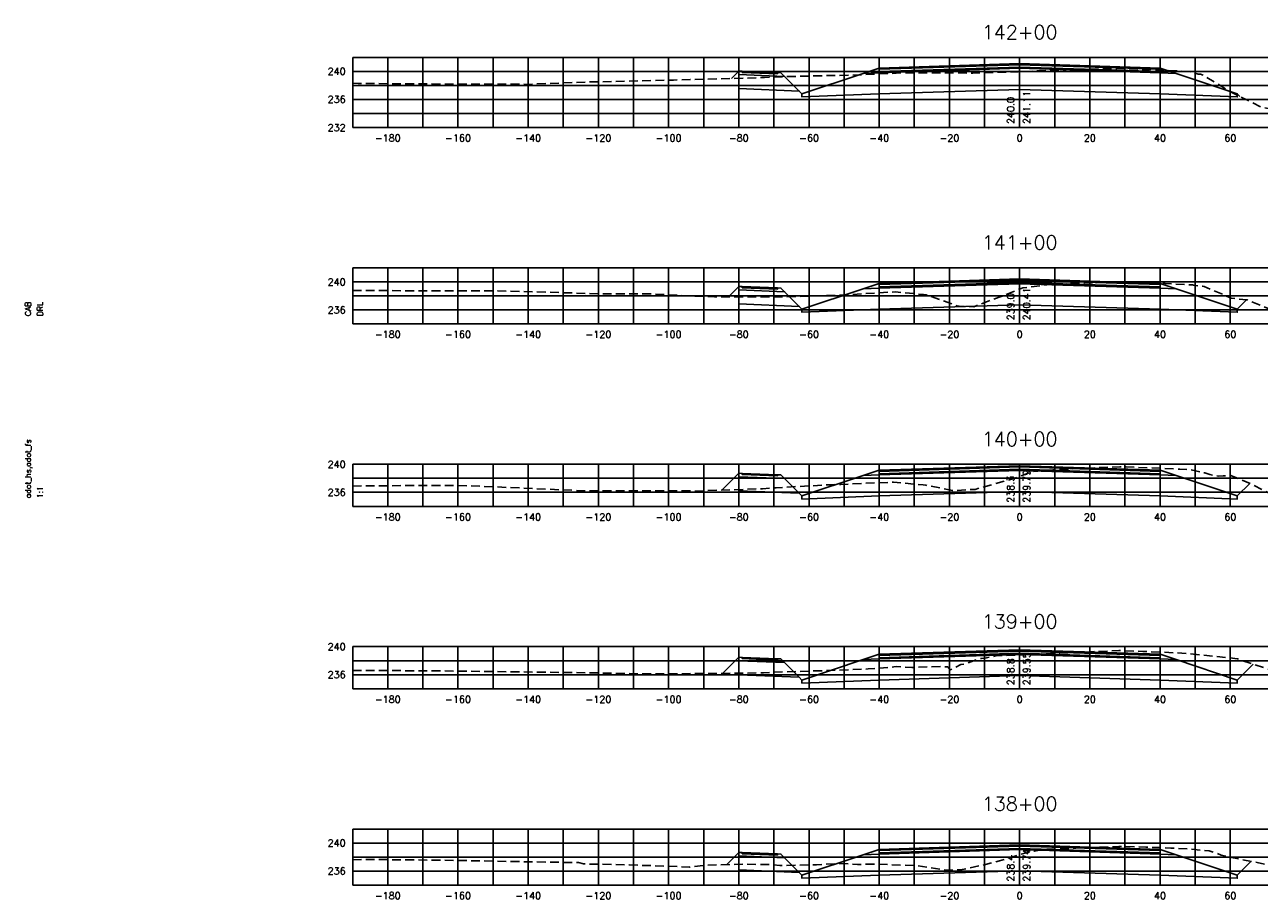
# Model space of a CAD drawing. Extents: x 1497 to 2840, y 16 to 8218.
# Tile 35 of 56: x 1497 to 1848, y 4796 to 5045. Entities that reach past the tile are written whole.
import ezdxf
from ezdxf.enums import TextEntityAlignment as Align

# ---------------------------------------------------------------- set-up
doc = ezdxf.new("R2010")
doc.units = 0
doc.header["$LTSCALE"] = 20
doc.header["$MEASUREMENT"] = 0
doc.linetypes.add('HIDDEN_050%', pattern=[0.1875, 0.125, -0.0625])
for name, color, linetype in [('S-AT-TXT175', 6, 'Continuous'), ('S-AT-TXT80', 1, 'Continuous'), ('XDATUM', 3, 'Continuous'), ('XEG', 1, 'HIDDEN_050%'), ('XFG', 2, 'Continuous'), ('XGRID', 251, 'Continuous'), ('XGRIDT', 2, 'Continuous'), ('XREF-BORDER', 7, 'Continuous')]:
    doc.layers.add(name, color=color, linetype=linetype)
doc.styles.add('L100', font='simplex.shx', dxfattribs={"height": 2})
doc.styles.add('L175', font='ROMANSM.shx', dxfattribs={"height": 3.5})
doc.styles.add('L80', font='ROMANSM.shx', dxfattribs={"height": 1.6})

# ---------------------------------------------------------------- blocks, each defined once
blk = doc.blocks.new('03025_00_att1')
at = {"layer": 'S-AT-TXT175', "style": 'L175'}
for tag, p in [('NUM', (32.402, 20.822)), ('LINE1', (30.64, 1.444)), ('LINE2', (30.64, 1.161)), ('LINE3', (30.64, 0.877))]:
    blk.add_attdef(tag, text='', height=0.175, dxfattribs=at).set_placement(p, align=Align.CENTER)
at = {"layer": 'S-AT-TXT80', "style": 'L80'}
for tag, p in [('DESIGNED', (2.094, 14.201)), ('CHECKED', (2.265, 14.201)), ('DRAFTED', (2.436, 14.201)), ('PSCALE', (2.265, 11.605)), ('PCTB', (2.094, 11.605)), ('PVIEW', (2.436, 11.605))]:
    blk.add_attdef(tag, p, '', height=0.08, rotation=90, dxfattribs=at)

msp = doc.modelspace()

# ---------------------------------------------------------------- linework, layer by layer
at = {"layer": 'XDATUM', "flags": 128}
for points in [[(1697.89, 5029.98), (1700, 5032.09), (1700, 5027.09), (1717.21, 5026.4), (1718, 5025.61), (1718, 5024.72), (1740, 5025.6), (1780, 5026.88), (1820, 5025.6), (1842, 5024.72), (1842, 5025.61), (1842.74, 5024.87)], [(1697.03, 4967.72), (1700, 4970.69), (1700, 4965.69), (1717.21, 4965), (1718, 4964.21), (1718, 4963.32), (1740, 4964.2), (1780, 4965.48), (1820, 4964.2), (1842, 4963.32), (1842, 4964.21), (1844.64, 4966.85)], [(1695.19, 4912.63), (1700, 4917.44), (1700, 4912.44), (1717.21, 4911.75), (1718, 4910.96), (1718, 4910.07), (1740, 4910.95), (1780, 4912.23), (1820, 4910.95), (1842, 4910.07), (1842, 4910.96), (1845.55, 4914.51)], [(1695.44, 4860.4), (1700, 4864.96), (1700, 4859.96), (1717.21, 4859.28), (1718, 4858.48), (1718, 4857.6), (1740, 4858.48), (1780, 4859.76), (1820, 4858.48), (1842, 4857.6), (1842, 4858.48), (1846.55, 4863.03)], [(1696.5, 4805.83), (1700, 4809.34), (1700, 4804.34), (1717.21, 4803.65), (1718, 4802.86), (1718, 4801.97), (1740, 4802.85), (1780, 4804.13), (1820, 4802.85), (1842, 4801.97), (1842, 4802.86), (1845.95, 4806.81)]]:
    msp.add_lwpolyline(points, dxfattribs=at)
at = {"layer": 'XEG', "flags": 128}
for points in [[(1590, 5028.62), (1591.53, 5028.55), (1616.75, 5028.39), (1639.7, 5028.31), (1657.56, 5029.02), (1659.56, 5029), (1681.37, 5029.53), (1686.11, 5029.7), (1701.94, 5030.07), (1707.35, 5030.3), (1711.45, 5030.45), (1723.31, 5030.75), (1734.2, 5030.99), (1744.84, 5031.49), (1746.48, 5031.58), (1753.27, 5031.6), (1753.79, 5031.61), (1766.68, 5031.53), (1768.07, 5031.58), (1769.58, 5031.64), (1779.61, 5031.91), (1780, 5031.93), (1793.22, 5032.45), (1796.26, 5032.54), (1806.62, 5032.81), (1808.31, 5032.85), (1819.26, 5032.4), (1820.92, 5032.36), (1821.85, 5032.32), (1828.76, 5031.91), (1830.88, 5031.24), (1831.52, 5031.17), (1832.43, 5030.84), (1839.61, 5026.46), (1848.57, 5021.9), (1852.18, 5021.13), (1857.74, 5020.78), (1857.81, 5020.78), (1859.2, 5018.21), (1860.14, 5016.67), (1860.24, 5016.59), (1863.95, 5018.31), (1864.11, 5018.46), (1865.57, 5020.39), (1869.83, 5022.11), (1876.33, 5025.08), (1884.06, 5025.41), (1895.44, 5026.03), (1924.96, 5028.48), (1928.05, 5028.75), (1928.72, 5028.78), (1970, 5030.39)], [(1590, 4969.49), (1601.18, 4969.49), (1631.36, 4969.44), (1651.35, 4968.87), (1661.76, 4968.56), (1668.68, 4968.59), (1675.16, 4968.58), (1688.82, 4967.88), (1693.04, 4967.72), (1699.8, 4967.72), (1712.82, 4967.74), (1727.63, 4968.16), (1729.03, 4968.24), (1730.35, 4968.27), (1744.62, 4969.16), (1752.58, 4968.37), (1753.41, 4968.3), (1754.23, 4968.05), (1762.4, 4965.09), (1762.77, 4965.08), (1766.98, 4964.92), (1774.21, 4967.66), (1775.13, 4967.97), (1780, 4969.92), (1780.47, 4970.11), (1780.88, 4970.26), (1787.73, 4971.13), (1788.26, 4971.2), (1788.88, 4971.24), (1796.22, 4971.57), (1797.19, 4971.6), (1808.5, 4971.92), (1809.49, 4971.89), (1820.68, 4971.6), (1821.41, 4971.55), (1829.26, 4971.11), (1829.56, 4971.03), (1832.08, 4970.77), (1832.55, 4970.65), (1840.29, 4967.38), (1844.59, 4966.86), (1844.91, 4966.83), (1846.09, 4966.35), (1857.94, 4961.55), (1869.21, 4961.32), (1869.92, 4961.31), (1870.14, 4961.34), (1894.2, 4965.32), (1907.02, 4966.8), (1920.38, 4968.27), (1963.06, 4969.42), (1968.13, 4969.56), (1968.55, 4969.58), (1969.05, 4969.58), (1970, 4969.58)], [(1590, 4913.78), (1608.11, 4913.96), (1623.02, 4913.89), (1649.47, 4912.71), (1657.76, 4912.39), (1684.05, 4912.46), (1687.07, 4912.36), (1706.79, 4913.02), (1710.65, 4913.32), (1725.5, 4914.12), (1727.23, 4914.18), (1729.1, 4914.26), (1744.07, 4914.9), (1752.54, 4914.09), (1753.32, 4914.05), (1754.18, 4913.87), (1760.91, 4912.49), (1761.75, 4912.53), (1767.31, 4912.85), (1776.85, 4915.51), (1778.39, 4915.97), (1779.18, 4916.25), (1780, 4916.55), (1783.7, 4917.9), (1787.89, 4918.28), (1788.44, 4918.36), (1789.5, 4918.4), (1796.21, 4918.75), (1797.94, 4918.81), (1808.5, 4919.31), (1810.3, 4919.24), (1820.75, 4918.84), (1825.6, 4918.6), (1828.75, 4918.44), (1831.53, 4917.8), (1832.71, 4917.52), (1834.14, 4917.07), (1836.64, 4916.6), (1838, 4916.66), (1840.15, 4916.8), (1846.46, 4914.13), (1851.97, 4911.32), (1853.17, 4911.32), (1860.94, 4911.19), (1865.28, 4912.27), (1870.95, 4913), (1883.69, 4916.25), (1901.45, 4917.04), (1912.04, 4917.45), (1919.35, 4917.4), (1960.21, 4917.63), (1970, 4917.63)], [(1590, 4861.22), (1614.68, 4861.11), (1630.81, 4860.9), (1656.32, 4860.56), (1674.27, 4860.21), (1682.9, 4860.24), (1689.83, 4860.37), (1698.93, 4860.41), (1705.73, 4860.52), (1707.02, 4860.49), (1709.01, 4860.66), (1724.9, 4861.19), (1736.83, 4861.63), (1744.14, 4862.22), (1744.94, 4862.32), (1749.32, 4862.03), (1754.23, 4862.26), (1757.7, 4862.35), (1759.55, 4862.21), (1760.21, 4861.35), (1763.23, 4862.89), (1764.07, 4863), (1768.43, 4864.53), (1769.16, 4864.66), (1770.55, 4864.83), (1773.24, 4865.38), (1780, 4865.63), (1781.8, 4865.7), (1785.05, 4865.88), (1796.06, 4866.36), (1802.99, 4866.65), (1808.26, 4866.91), (1815.1, 4866.63), (1820.56, 4866.45), (1827.89, 4866.04), (1828.69, 4866), (1835.35, 4865.23), (1835.59, 4865.21), (1842.03, 4864.56), (1842.97, 4864.17), (1846.34, 4863.1), (1851.6, 4861.37), (1854.58, 4861.16), (1855.01, 4861.41), (1861.61, 4865.47), (1867.7, 4866.4), (1867.88, 4866.41), (1868.16, 4866.42), (1876.29, 4866.92), (1876.55, 4866.92), (1882.84, 4867.08), (1883.43, 4867.1), (1903.7, 4867.75), (1942.87, 4867.63), (1951.87, 4867.66), (1970, 4867.66)], [(1590, 4807.27), (1599.47, 4807.28), (1606.34, 4807.24), (1621.21, 4807.01), (1654.35, 4806.42), (1655.74, 4806.05), (1668.76, 4805.79), (1685.99, 4805.16), (1689.88, 4805.64), (1701.41, 4805.98), (1708.97, 4805.89), (1711.7, 4805.58), (1722.1, 4805.82), (1728.6, 4806.18), (1733.83, 4805.93), (1739.73, 4805.99), (1746.1, 4805.73), (1750.96, 4805.58), (1754.78, 4804.93), (1758.86, 4804.28), (1760.46, 4804.29), (1763.16, 4804.35), (1769.13, 4805.63), (1774.24, 4806.9), (1779.77, 4808.67), (1780, 4808.73), (1784.28, 4809.71), (1786.2, 4810.09), (1788.35, 4810.29), (1792.67, 4810.46), (1796, 4810.56), (1803.76, 4810.84), (1808.22, 4811.04), (1815.98, 4810.83), (1820.34, 4810.7), (1823.09, 4810.57), (1828.18, 4810.38), (1831.89, 4809.96), (1833.99, 4809.78), (1837.45, 4808.6), (1839.78, 4807.97), (1847.63, 4806.49), (1850.95, 4805.68), (1853.23, 4807.12), (1857.58, 4809.54), (1859.67, 4810), (1861.59, 4810.63), (1864.17, 4811.17), (1866.2, 4811.4), (1873.75, 4811.9), (1876.98, 4812.02), (1886.51, 4812.45), (1895.36, 4812.62), (1910.71, 4812.94), (1943.53, 4813.36), (1970, 4813.06)]]:
    msp.add_lwpolyline(points, dxfattribs=at)
at = {"layer": 'XFG', "flags": 128}
for points in [[(1780, 5033.22), (1740, 5031.94), (1740, 5032.94), (1735.43, 5031.42), (1740, 5031.6), (1780, 5032.88)], [(1780, 5034.22), (1740, 5032.94), (1740, 5032.6), (1780, 5033.88)], [(1780, 5033.88), (1740, 5032.6), (1740, 5031.94), (1780, 5033.22)], [(1780, 5034.22), (1820, 5032.94), (1820, 5032.6), (1780, 5033.88)], [(1780, 5033.88), (1820, 5032.6), (1820, 5031.94), (1780, 5033.22)], [(1780, 5033.22), (1820, 5031.94), (1820, 5032.94), (1824.57, 5031.42), (1820, 5031.6), (1780, 5032.88)], [(1700, 5032.09), (1700, 5032.09), (1697.89, 5029.98)], [(1700, 5032.09), (1700, 5031.09), (1713.04, 5030.57), (1712, 5031.61), (1711, 5031.65), (1711, 5031.31), (1701, 5031.71), (1701, 5032.05), (1700, 5032.09)], [(1700, 5031.09), (1700, 5027.09), (1717.21, 5026.4), (1713.04, 5030.57), (1700, 5031.09)], [(1701, 5032.05), (1701, 5031.71), (1711, 5031.31), (1711, 5031.65), (1701, 5032.05)], [(1780, 5032.88), (1740, 5031.6), (1735.43, 5031.42), (1718, 5025.61), (1718, 5024.72), (1740, 5025.6), (1780, 5026.88)], [(1780, 5032.88), (1820, 5031.6), (1824.57, 5031.42), (1842, 5025.61), (1842, 5024.72), (1820, 5025.6), (1780, 5026.88)], [(1718, 5025.61), (1717.21, 5026.4)], [(1842, 5025.61), (1842, 5025.61), (1842.74, 5024.87)], [(1700, 4970.69), (1700, 4970.69), (1697.03, 4967.72)], [(1700, 4970.69), (1700, 4969.69), (1713.04, 4969.17), (1712, 4970.21), (1711, 4970.25), (1711, 4969.91), (1701, 4970.31), (1701, 4970.65), (1700, 4970.69)], [(1700, 4969.69), (1700, 4965.69), (1717.21, 4965), (1713.04, 4969.17), (1700, 4969.69)], [(1701, 4970.65), (1701, 4970.31), (1711, 4969.91), (1711, 4970.25), (1701, 4970.65)], [(1780, 4971.48), (1740, 4970.2), (1735.43, 4970.02), (1718, 4964.21), (1718, 4963.32), (1740, 4964.2), (1780, 4965.48)], [(1780, 4971.82), (1740, 4970.54), (1740, 4971.54), (1735.43, 4970.02), (1740, 4970.2), (1780, 4971.48)], [(1780, 4972.82), (1740, 4971.54), (1740, 4971.2), (1780, 4972.48)], [(1780, 4972.48), (1740, 4971.2), (1740, 4970.54), (1780, 4971.82)], [(1780, 4972.82), (1820, 4971.54), (1820, 4971.2), (1780, 4972.48)], [(1780, 4972.48), (1820, 4971.2), (1820, 4970.54), (1780, 4971.82)], [(1780, 4971.82), (1820, 4970.54), (1820, 4971.54), (1824.57, 4970.02), (1820, 4970.2), (1780, 4971.48)], [(1780, 4971.48), (1820, 4970.2), (1824.57, 4970.02), (1842, 4964.21), (1842, 4963.32), (1820, 4964.2), (1780, 4965.48)], [(1842, 4964.21), (1842, 4964.21), (1844.64, 4966.85)], [(1718, 4964.21), (1717.21, 4965)], [(1700, 4917.44), (1700, 4917.44), (1695.19, 4912.63)], [(1700, 4917.44), (1700, 4916.44), (1713.04, 4915.92), (1712, 4916.96), (1711, 4917), (1711, 4916.66), (1701, 4917.06), (1701, 4917.4), (1700, 4917.44)], [(1701, 4917.4), (1701, 4917.06), (1711, 4916.66), (1711, 4917), (1701, 4917.4)], [(1780, 4918.23), (1740, 4916.95), (1735.43, 4916.77), (1718, 4910.96), (1718, 4910.07), (1740, 4910.95), (1780, 4912.23)], [(1780, 4918.57), (1740, 4917.29), (1740, 4918.29), (1735.43, 4916.77), (1740, 4916.95), (1780, 4918.23)], [(1780, 4919.57), (1740, 4918.29), (1740, 4917.95), (1780, 4919.23)], [(1780, 4919.23), (1740, 4917.95), (1740, 4917.29), (1780, 4918.57)], [(1780, 4919.57), (1820, 4918.29), (1820, 4917.95), (1780, 4919.23)], [(1780, 4919.23), (1820, 4917.95), (1820, 4917.29), (1780, 4918.57)], [(1780, 4918.57), (1820, 4917.29), (1820, 4918.29), (1824.57, 4916.77), (1820, 4916.95), (1780, 4918.23)], [(1780, 4918.23), (1820, 4916.95), (1824.57, 4916.77), (1842, 4910.96), (1842, 4910.07), (1820, 4910.95), (1780, 4912.23)], [(1700, 4916.44), (1700, 4912.44), (1717.21, 4911.75), (1713.04, 4915.92), (1700, 4916.44)], [(1842, 4910.96), (1842, 4910.96), (1845.55, 4914.51)], [(1718, 4910.96), (1717.21, 4911.75)], [(1700, 4864.96), (1700, 4864.96), (1695.44, 4860.4)], [(1700, 4864.96), (1700, 4863.96), (1713.04, 4863.44), (1712, 4864.48), (1711, 4864.52), (1711, 4864.18), (1701, 4864.58), (1701, 4864.92), (1700, 4864.96)], [(1701, 4864.92), (1701, 4864.58), (1711, 4864.18), (1711, 4864.52), (1701, 4864.92)], [(1780, 4865.76), (1740, 4864.48), (1735.43, 4864.29), (1718, 4858.48), (1718, 4857.6), (1740, 4858.48), (1780, 4859.76)], [(1780, 4866.1), (1740, 4864.82), (1740, 4865.82), (1735.43, 4864.29), (1740, 4864.48), (1780, 4865.76)], [(1780, 4867.1), (1740, 4865.82), (1740, 4865.48), (1780, 4866.76)], [(1780, 4866.76), (1740, 4865.48), (1740, 4864.82), (1780, 4866.1)], [(1780, 4867.1), (1820, 4865.82), (1820, 4865.48), (1780, 4866.76)], [(1780, 4866.76), (1820, 4865.48), (1820, 4864.82), (1780, 4866.1)], [(1780, 4866.1), (1820, 4864.82), (1820, 4865.82), (1824.57, 4864.29), (1820, 4864.48), (1780, 4865.76)], [(1780, 4865.76), (1820, 4864.48), (1824.57, 4864.29), (1842, 4858.48), (1842, 4857.6), (1820, 4858.48), (1780, 4859.76)], [(1700, 4863.96), (1700, 4859.96), (1717.21, 4859.28), (1713.04, 4863.44), (1700, 4863.96)], [(1842, 4858.48), (1842, 4858.48), (1846.55, 4863.03)], [(1718, 4858.48), (1717.21, 4859.28)], [(1780, 4811.47), (1740, 4810.19), (1740, 4809.85), (1780, 4811.13)], [(1780, 4811.47), (1820, 4810.19), (1820, 4809.85), (1780, 4811.13)], [(1700, 4809.34), (1700, 4809.34), (1696.5, 4805.83)], [(1700, 4809.34), (1700, 4808.34), (1713.04, 4807.82), (1712, 4808.86), (1711, 4808.9), (1711, 4808.56), (1701, 4808.96), (1701, 4809.3), (1700, 4809.34)], [(1700, 4808.34), (1700, 4804.34), (1717.21, 4803.65), (1713.04, 4807.82), (1700, 4808.34)], [(1701, 4809.3), (1701, 4808.96), (1711, 4808.56), (1711, 4808.9), (1701, 4809.3)], [(1780, 4810.13), (1740, 4808.85), (1735.43, 4808.67), (1718, 4802.86), (1718, 4801.97), (1740, 4802.85), (1780, 4804.13)], [(1780, 4810.47), (1740, 4809.19), (1740, 4810.19), (1735.43, 4808.67), (1740, 4808.85), (1780, 4810.13)], [(1780, 4811.13), (1740, 4809.85), (1740, 4809.19), (1780, 4810.47)], [(1780, 4811.13), (1820, 4809.85), (1820, 4809.19), (1780, 4810.47)], [(1780, 4810.47), (1820, 4809.19), (1820, 4810.19), (1824.57, 4808.67), (1820, 4808.85), (1780, 4810.13)], [(1780, 4810.13), (1820, 4808.85), (1824.57, 4808.67), (1842, 4802.86), (1842, 4801.97), (1820, 4802.85), (1780, 4804.13)], [(1842, 4802.86), (1842, 4802.86), (1845.95, 4806.81)], [(1718, 4802.86), (1717.21, 4803.65)]]:
    msp.add_lwpolyline(points, dxfattribs=at)
at = {"layer": 'XGRID'}
for p, q in [((1590, 5016), (1590, 5036)), ((1590, 5036), (1970, 5036)), ((1600, 5016), (1600, 5036)), ((1610, 5016), (1610, 5036)), ((1620, 5016), (1620, 5036)), ((1630, 5016), (1630, 5036)), ((1640, 5016), (1640, 5036)), ((1650, 5016), (1650, 5036)), ((1660, 5016), (1660, 5036)), ((1670, 5016), (1670, 5036)), ((1680, 5016), (1680, 5036)), ((1690, 5016), (1690, 5036)), ((1700, 5016), (1700, 5036)), ((1710, 5016), (1710, 5036)), ((1720, 5016), (1720, 5036)), ((1730, 5016), (1730, 5036)), ((1740, 5016), (1740, 5036)), ((1750, 5016), (1750, 5036)), ((1760, 5016), (1760, 5036)), ((1770, 5016), (1770, 5036)), ((1780, 5016), (1780, 5036)), ((1790, 5016), (1790, 5036)), ((1800, 5016), (1800, 5036)), ((1810, 5016), (1810, 5036)), ((1820, 5016), (1820, 5036)), ((1830, 5016), (1830, 5036)), ((1840, 5016), (1840, 5036)), ((1590, 5032), (1970, 5032)), ((1590, 5028), (1970, 5028)), ((1590, 5024), (1970, 5024)), ((1590, 5020), (1970, 5020)), ((1590, 5016), (1970, 5016)), ((1590, 4960), (1590, 4976)), ((1590, 4976), (1970, 4976)), ((1600, 4960), (1600, 4976)), ((1610, 4960), (1610, 4976)), ((1620, 4960), (1620, 4976)), ((1630, 4960), (1630, 4976)), ((1640, 4960), (1640, 4976)), ((1650, 4960), (1650, 4976)), ((1660, 4960), (1660, 4976)), ((1670, 4960), (1670, 4976)), ((1680, 4960), (1680, 4976)), ((1690, 4960), (1690, 4976)), ((1700, 4960), (1700, 4976)), ((1710, 4960), (1710, 4976)), ((1720, 4960), (1720, 4976)), ((1730, 4960), (1730, 4976)), ((1740, 4960), (1740, 4976)), ((1750, 4960), (1750, 4976)), ((1760, 4960), (1760, 4976)), ((1770, 4960), (1770, 4976)), ((1780, 4960), (1780, 4976)), ((1790, 4960), (1790, 4976)), ((1800, 4960), (1800, 4976)), ((1810, 4960), (1810, 4976)), ((1820, 4960), (1820, 4976)), ((1830, 4960), (1830, 4976)), ((1840, 4960), (1840, 4976)), ((1590, 4972), (1970, 4972)), ((1590, 4968), (1970, 4968)), ((1590, 4964), (1970, 4964)), ((1590, 4960), (1970, 4960)), ((1590, 4908), (1590, 4920)), ((1590, 4920), (1970, 4920)), ((1600, 4908), (1600, 4920)), ((1610, 4908), (1610, 4920)), ((1620, 4908), (1620, 4920)), ((1630, 4908), (1630, 4920)), ((1640, 4908), (1640, 4920)), ((1650, 4908), (1650, 4920)), ((1660, 4908), (1660, 4920)), ((1670, 4908), (1670, 4920)), ((1680, 4908), (1680, 4920)), ((1690, 4908), (1690, 4920)), ((1700, 4908), (1700, 4920)), ((1710, 4908), (1710, 4920)), ((1720, 4908), (1720, 4920)), ((1730, 4908), (1730, 4920)), ((1740, 4908), (1740, 4920)), ((1750, 4908), (1750, 4920)), ((1760, 4908), (1760, 4920)), ((1770, 4908), (1770, 4920)), ((1780, 4908), (1780, 4920)), ((1790, 4908), (1790, 4920)), ((1800, 4908), (1800, 4920)), ((1810, 4908), (1810, 4920)), ((1820, 4908), (1820, 4920)), ((1830, 4908), (1830, 4920)), ((1840, 4908), (1840, 4920)), ((1590, 4916), (1970, 4916)), ((1590, 4912), (1970, 4912)), ((1590, 4908), (1970, 4908)), ((1590, 4856), (1590, 4868)), ((1590, 4868), (1970, 4868)), ((1600, 4856), (1600, 4868)), ((1610, 4856), (1610, 4868)), ((1620, 4856), (1620, 4868)), ((1630, 4856), (1630, 4868)), ((1640, 4856), (1640, 4868)), ((1650, 4856), (1650, 4868)), ((1660, 4856), (1660, 4868)), ((1670, 4856), (1670, 4868)), ((1680, 4856), (1680, 4868)), ((1690, 4856), (1690, 4868)), ((1700, 4856), (1700, 4868)), ((1710, 4856), (1710, 4868)), ((1720, 4856), (1720, 4868)), ((1730, 4856), (1730, 4868)), ((1740, 4856), (1740, 4868)), ((1750, 4856), (1750, 4868)), ((1760, 4856), (1760, 4868)), ((1770, 4856), (1770, 4868)), ((1780, 4856), (1780, 4868)), ((1790, 4856), (1790, 4868)), ((1800, 4856), (1800, 4868)), ((1810, 4856), (1810, 4868)), ((1820, 4856), (1820, 4868)), ((1830, 4856), (1830, 4868)), ((1840, 4856), (1840, 4868)), ((1590, 4864), (1970, 4864)), ((1590, 4860), (1970, 4860)), ((1590, 4856), (1970, 4856)), ((1590, 4800), (1590, 4816)), ((1590, 4816), (1970, 4816)), ((1600, 4800), (1600, 4816)), ((1610, 4800), (1610, 4816)), ((1620, 4800), (1620, 4816)), ((1630, 4800), (1630, 4816)), ((1640, 4800), (1640, 4816)), ((1650, 4800), (1650, 4816)), ((1660, 4800), (1660, 4816)), ((1670, 4800), (1670, 4816)), ((1680, 4800), (1680, 4816)), ((1690, 4800), (1690, 4816)), ((1700, 4800), (1700, 4816)), ((1710, 4800), (1710, 4816)), ((1720, 4800), (1720, 4816)), ((1730, 4800), (1730, 4816)), ((1740, 4800), (1740, 4816)), ((1750, 4800), (1750, 4816)), ((1760, 4800), (1760, 4816)), ((1770, 4800), (1770, 4816)), ((1780, 4800), (1780, 4816)), ((1790, 4800), (1790, 4816)), ((1800, 4800), (1800, 4816)), ((1810, 4800), (1810, 4816)), ((1820, 4800), (1820, 4816)), ((1830, 4800), (1830, 4816)), ((1840, 4800), (1840, 4816)), ((1590, 4812), (1970, 4812)), ((1590, 4808), (1970, 4808)), ((1590, 4804), (1970, 4804)), ((1590, 4800), (1970, 4800))]:
    msp.add_line(p, q, dxfattribs=at)

# ---------------------------------------------------------------- block references
at = {"layer": 'XREF-BORDER'}
ref = msp.add_blockref('03025_00_att1', (1456.45, 4678.23), dxfattribs=dict(at, xscale=20, yscale=20, zscale=20))
ref.add_attrib('DESIGNED', 'CAB', (1498.33, 4962.25), dxfattribs={"layer": 'S-AT-TXT80', "height": 1.6, "rotation": 90, "style": 'L80'})
ref.add_attrib('CHECKED', 'DRL', (1501.75, 4962.25), dxfattribs={"layer": 'S-AT-TXT80', "height": 1.6, "rotation": 90, "style": 'L80'})
ref.add_attrib('PCTB', 'adot_hs,adot_fs', (1498.33, 4910.32), dxfattribs={"layer": 'S-AT-TXT80', "height": 1.6, "rotation": 90, "style": 'L80'})
ref.add_attrib('PSCALE', '1:1', (1501.75, 4910.32), dxfattribs={"layer": 'S-AT-TXT80', "height": 1.6, "rotation": 90, "style": 'L80'})

# ---------------------------------------------------------------- texts
at = {"layer": 'XGRIDT', "style": 'L100'}
for s, p in [('142+00', (1780, 5040)), ('141+00', (1780, 4980)), ('140+00', (1780, 4924)), ('139+00', (1780, 4872)), ('138+00', (1780, 4820))]:
    msp.add_text(s, height=4, dxfattribs=at).set_placement(p, align=Align.BOTTOM_CENTER)
for s, p in [('240', (1588, 5032)), ('236', (1588, 5024)), ('232', (1588, 5016)), ('240', (1588, 4972)), ('236', (1588, 4964)), ('240', (1588, 4920)), ('236', (1588, 4912)), ('240', (1588, 4868)), ('236', (1588, 4860)), ('240', (1588, 4812)), ('236', (1588, 4804))]:
    msp.add_text(s, height=2, dxfattribs=at).set_placement(p, align=Align.MIDDLE_RIGHT)
for s, p in [('240.0', (1779, 5017)), ('239.0', (1779, 4961)), ('238.3', (1779, 4909)), ('238.8', (1779, 4857)), ('238.4', (1779, 4801))]:
    msp.add_text(s, height=2, rotation=90, dxfattribs=at).set_placement(p, align=Align.BOTTOM_LEFT)
for s, p in [('241.11', (1781, 5017)), ('240.41', (1781, 4961)), ('239.79', (1781, 4909)), ('239.55', (1781, 4857)), ('239.74', (1781, 4801))]:
    msp.add_text(s, height=2, rotation=90, dxfattribs=at).set_placement(p, align=Align.TOP_LEFT)
for s, p in [('-180', (1600, 5014)), ('-160', (1620, 5014)), ('-140', (1640, 5014)), ('-120', (1660, 5014)), ('-100', (1680, 5014)), ('-80', (1700, 5014)), ('-60', (1720, 5014)), ('-40', (1740, 5014)), ('-20', (1760, 5014)), ('0', (1780, 5014)), ('20', (1800, 5014)), ('40', (1820, 5014)), ('60', (1840, 5014)), ('-180', (1600, 4958)), ('-160', (1620, 4958)), ('-140', (1640, 4958)), ('-120', (1660, 4958)), ('-100', (1680, 4958)), ('-80', (1700, 4958)), ('-60', (1720, 4958)), ('-40', (1740, 4958)), ('-20', (1760, 4958)), ('0', (1780, 4958)), ('20', (1800, 4958)), ('40', (1820, 4958)), ('60', (1840, 4958)), ('-180', (1600, 4906)), ('-160', (1620, 4906)), ('-140', (1640, 4906)), ('-120', (1660, 4906)), ('-100', (1680, 4906)), ('-80', (1700, 4906)), ('-60', (1720, 4906)), ('-40', (1740, 4906)), ('-20', (1760, 4906)), ('0', (1780, 4906)), ('20', (1800, 4906)), ('40', (1820, 4906)), ('60', (1840, 4906)), ('-180', (1600, 4854)), ('-160', (1620, 4854)), ('-140', (1640, 4854)), ('-120', (1660, 4854)), ('-100', (1680, 4854)), ('-80', (1700, 4854)), ('-60', (1720, 4854)), ('-40', (1740, 4854)), ('-20', (1760, 4854)), ('0', (1780, 4854)), ('20', (1800, 4854)), ('40', (1820, 4854)), ('60', (1840, 4854)), ('-180', (1600, 4798)), ('-160', (1620, 4798)), ('-140', (1640, 4798)), ('-120', (1660, 4798)), ('-100', (1680, 4798)), ('-80', (1700, 4798)), ('-60', (1720, 4798)), ('-40', (1740, 4798)), ('-20', (1760, 4798)), ('0', (1780, 4798)), ('20', (1800, 4798)), ('40', (1820, 4798)), ('60', (1840, 4798))]:
    msp.add_text(s, height=2, dxfattribs=at).set_placement(p, align=Align.TOP_CENTER)

doc.saveas('drawing.dxf')
